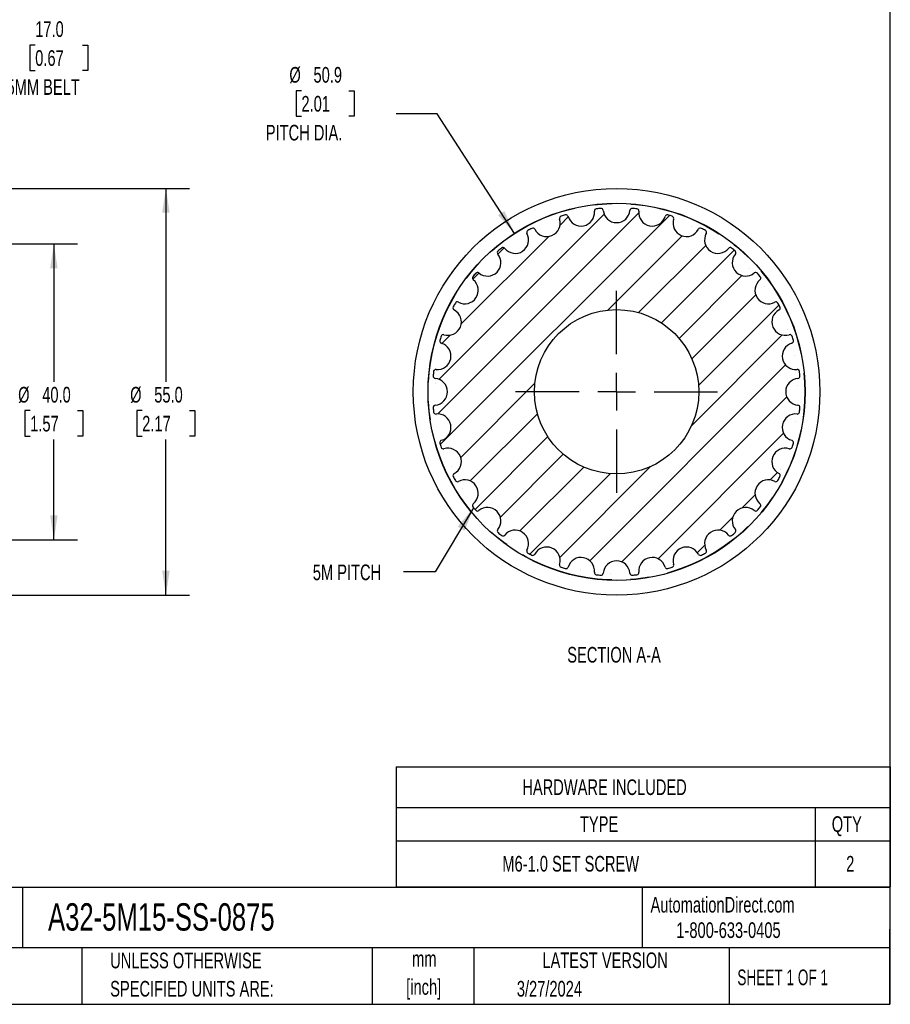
# Model space of a CAD drawing. Header units: millimetres. Extents: x 6 to 273, y 6 to 210.
# Tile 2 of 3: x 155 to 273, y 6 to 139. Entities that reach past the tile are written whole.
import ezdxf

# ---------------------------------------------------------------- set-up
doc = ezdxf.new("R2010")
doc.units = ezdxf.units.MM
doc.linetypes.add('CENTERX2', pattern=[20.32, 12.7, -2.54, 2.54, -2.54])
doc.layers.add('CENTER', color=40, linetype='CENTERX2')
doc.layers.add('HATCH', color=6, linetype='Continuous')
doc.layers.add('DIMENSIONS', color=140, linetype='Continuous', lineweight=25)
doc.layers.add('TEXT', color=140, linetype='Continuous', lineweight=25)
doc.styles.add('SLDTEXTSTYLE0', font='TXT', dxfattribs={"width": 0.7})
doc.styles.add('SLDTEXTSTYLE1', font='TXT', dxfattribs={"width": 0.65})
doc.dimstyles.new('SLDDIMSTYLE0', dxfattribs={"dimtxt": 2.158008, "dimasz": 3.302, "dimexe": 0, "dimexo": 0.0625, "dimgap": 0.539502, "dimtad": 0, "dimtih": 1, "dimtoh": 1, "dimrnd": 1e-09, "dimzin": 12, "dimdsep": 46, "dimtxsty": 'SLDTEXTSTYLE0', "dimsah": 1, "dimcen": 0, "dimadec": 0, "dimazin": 3, "dimtfac": 1, "dimtofl": 0, "dimtmove": 0, "dimatfit": 3, "dimfxl": 0, "dimfrac": 2, "dimtolj": 1, "dimtzin": 12, "dimarcsym": 0})
doc.dimstyles.new('SLDDIMSTYLE1', dxfattribs={"dimtxt": 2.158008, "dimasz": 3.302, "dimexe": 0, "dimexo": 0.0625, "dimgap": 0.539502, "dimtad": 0, "dimtih": 1, "dimtoh": 1, "dimrnd": 1e-09, "dimzin": 4, "dimdsep": 46, "dimtxsty": 'SLDTEXTSTYLE0', "dimsah": 1, "dimcen": 0.09, "dimadec": 0, "dimazin": 1, "dimtfac": 1, "dimtofl": 0, "dimtmove": 0, "dimatfit": 3, "dimfxl": 0, "dimfrac": 2, "dimtolj": 1, "dimtzin": 12, "dimarcsym": 0})
doc.dimstyles.new('SLDDIMSTYLE5', dxfattribs={"dimtxt": 0.18, "dimasz": 3.302, "dimexe": 0, "dimexo": 0.0625, "dimgap": 0, "dimtad": 0, "dimtih": 1, "dimtoh": 1, "dimdec": 0, "dimrnd": 1e-09, "dimzin": 0, "dimdsep": 46, "dimtxsty": 'Standard', "dimsah": 1, "dimcen": 0.09, "dimadec": 0, "dimazin": 0, "dimtfac": 3.302, "dimtdec": 0, "dimtofl": 0, "dimtmove": 0, "dimatfit": 3, "dimfxl": 0, "dimfrac": 2, "dimtolj": 1, "dimtzin": 0, "dimarcsym": 0})

# ---------------------------------------------------------------- blocks, each defined once
blk = doc.blocks.new('SW_TABLEANNOTATION_0')
at = {"layer": 'TEXT', "color": 0}
for p, q in [((0, 0), (0, -5.5)), ((0, 0), (56.7, 0)), ((56.7, 0), (66.85, 0)), ((66.85, 0), (66.85, -5.5)), ((0, -5.5), (0, -9.98)), ((0, -5.5), (56.7, -5.5)), ((56.7, -5.5), (56.7, -9.98)), ((56.7, -5.5), (66.85, -5.5)), ((66.85, -5.5), (66.85, -9.98)), ((0, -9.98), (0, -16.22)), ((0, -9.98), (56.7, -9.98)), ((56.7, -9.98), (56.7, -16.22)), ((56.7, -9.98), (66.85, -9.98)), ((66.85, -9.98), (66.85, -16.22)), ((0, -16.22), (56.7, -16.22)), ((56.7, -16.22), (66.85, -16.22))]:
    blk.add_line(p, q, dxfattribs=at)
at = {"layer": 'TEXT', "color": 0, "attachment_point": 1, "style": 'SLDTEXTSTYLE0'}
for s, insert, char_height in [('HARDWARE INCLUDED', (17.08, -1.69), 2.1167), ('QTY', (58.93, -6.68), 2.117), ('TYPE', (24.87, -6.68), 2.117), ('M6-1.0 SET SCREW', (14.38, -12.04), 2.1167), ('2', (60.88, -12.04), 2.12)]:
    blk.add_mtext(s, dxfattribs=dict(at, insert=insert, char_height=char_height))
blk = doc.blocks.new('_D_1')
at = {"layer": 'DIMENSIONS'}
for p, q in [((129.33, 115.26), (129.33, 137.22)), ((146.33, 115.95), (146.33, 137.22)), ((157.47, 136.07), (156.75, 136.07)), ((156.75, 136.07), (156.75, 132.64)), ((163.88, 136.07), (164.61, 136.07)), ((164.61, 136.07), (164.61, 132.64)), ((129.33, 134.05), (146.33, 134.05)), ((146.33, 134.05), (152.01, 134.05)), ((156.75, 132.64), (157.47, 132.64)), ((164.61, 132.64), (163.88, 132.64))]:
    blk.add_line(p, q, dxfattribs=at)
for points in [[(129.33, 134.05), (132.63, 133.54), (132.63, 134.56)], [(146.33, 134.05), (143.03, 134.56), (143.03, 133.54)]]:
    blk.add_solid(points, dxfattribs=at)
at = {"layer": 'DIMENSIONS', "char_height": 2.117, "attachment_point": 1, "style": 'SLDTEXTSTYLE0'}
for s, insert in [('17.0', (157.47, 139.28)), ('0.67', (157.47, 135.37)), ('15MM BELT', (152.49, 131.45))]:
    blk.add_mtext(s, dxfattribs=dict(at, insert=insert))
blk = doc.blocks.new('_D_6')
at = {"layer": 'DIMENSIONS'}
for p, q in [((150.1, 109.18), (163.17, 109.18)), ((160, 109.18), (160, 90.54)), ((156.79, 86.63), (156.07, 86.63)), ((156.07, 86.63), (156.07, 83.2)), ((163.2, 86.63), (163.93, 86.63)), ((163.93, 86.63), (163.93, 83.2)), ((156.07, 83.2), (156.79, 83.2)), ((160, 69.18), (160, 82.72)), ((163.93, 83.2), (163.2, 83.2)), ((150.1, 69.18), (163.17, 69.18))]:
    blk.add_line(p, q, dxfattribs=at)
for points in [[(160, 109.18), (159.49, 105.88), (160.5, 105.88)], [(160, 69.18), (160.5, 72.48), (159.49, 72.48)]]:
    blk.add_solid(points, dxfattribs=at)
at = {"layer": 'DIMENSIONS', "char_height": 2.117, "attachment_point": 1, "style": 'SLDTEXTSTYLE0'}
for s, insert in [('%%c', (155.16, 89.84)), ('40.0', (158.42, 89.84)), ('1.57', (156.79, 85.93))]:
    blk.add_mtext(s, dxfattribs=dict(at, insert=insert))
blk = doc.blocks.new('_D_7')
at = {"layer": 'DIMENSIONS'}
for p, q in [((149.73, 116.68), (178.32, 116.68)), ((175.15, 116.68), (175.15, 90.54)), ((171.94, 86.63), (171.22, 86.63)), ((171.22, 86.63), (171.22, 83.2)), ((178.36, 86.63), (179.08, 86.63)), ((179.08, 86.63), (179.08, 83.2)), ((171.22, 83.2), (171.94, 83.2)), ((175.15, 61.68), (175.15, 82.72)), ((179.08, 83.2), (178.36, 83.2)), ((149.73, 61.68), (178.32, 61.68))]:
    blk.add_line(p, q, dxfattribs=at)
for points in [[(175.15, 116.68), (174.64, 113.38), (175.66, 113.38)], [(175.15, 61.68), (175.66, 64.98), (174.64, 64.98)]]:
    blk.add_solid(points, dxfattribs=at)
at = {"layer": 'DIMENSIONS', "char_height": 2.117, "attachment_point": 1, "style": 'SLDTEXTSTYLE0'}
for s, insert in [('%%c', (170.31, 89.84)), ('55.0', (173.57, 89.84)), ('2.17', (171.94, 85.93))]:
    blk.add_mtext(s, dxfattribs=dict(at, insert=insert))
blk = doc.blocks.new('_D_10')
at = {"layer": 'DIMENSIONS'}
for p, q in [((193.48, 129.89), (192.75, 129.89)), ((192.75, 129.89), (192.75, 126.46)), ((199.89, 129.89), (200.62, 129.89)), ((200.62, 129.89), (200.62, 126.46)), ((211.85, 126.76), (206.29, 126.76)), ((222.3, 110.57), (211.85, 126.76)), ((192.75, 126.46), (193.48, 126.46)), ((200.62, 126.46), (199.89, 126.46))]:
    blk.add_line(p, q, dxfattribs=at)
blk.add_solid([(222.3, 110.57), (220.93, 113.62), (220.08, 113.07)], dxfattribs=at)
at = {"layer": 'DIMENSIONS', "char_height": 2.117, "attachment_point": 1, "style": 'SLDTEXTSTYLE0'}
for s, insert in [('%%c', (191.85, 133.1)), ('50.9', (195.11, 133.1)), ('2.01', (193.48, 129.19)), ('PITCH DIA.', (188.66, 125.28))]:
    blk.add_mtext(s, dxfattribs=dict(at, insert=insert))
blk = doc.blocks.new('SW_CENTERMARKSYMBOL_2')
at = {"layer": 'CENTER', "color": 0}
for p, q in [((0, 5.08), (0, 13.6525)), ((0, 0), (0, 2.54)), ((-5.08, 0), (-13.6525, 0)), ((0, 0), (-2.54, 0)), ((0, 0), (0, -2.54)), ((0, 0), (2.54, 0)), ((5.08, 0), (13.6525, 0)), ((0, -5.08), (0, -13.6525))]:
    blk.add_line(p, q, dxfattribs=at)

msp = doc.modelspace()

# ---------------------------------------------------------------- hatches: boundary and pattern name
at = {"layer": 'HATCH'}
h = msp.add_hatch(dxfattribs=at)
h.set_pattern_fill('ANSI31', color=256, style=0)
edge = h.paths.add_edge_path(flags=0)
edge.add_arc((236.108, 89.182), 24.895, 83.67471, 85.07529)
edge.add_arc((238.219, 113.686), 0.3, 85.07529, 174.83651)
edge.add_arc((236.108, 113.877), 1.82, 185.16349, 354.83651, ccw=False)
edge.add_arc((233.996, 113.686), 0.3, 5.16349, 94.92471)
edge.add_arc((236.108, 89.182), 24.895, 94.92471, 96.32529)
edge.add_arc((233.398, 113.627), 0.3, 96.32529, 186.08651)
edge.add_arc((231.29, 113.402), 1.82, -163.58651, 6.08651, ccw=False)
edge.add_arc((229.256, 112.803), 0.3, 16.41349, 106.17471)
edge.add_arc((236.108, 89.182), 24.895, 106.17471, 107.57529)
edge.add_arc((228.681, 112.629), 0.3, 107.57529, 197.33651)
edge.add_arc((226.657, 111.997), 1.82, -152.33651, 17.33651, ccw=False)
edge.add_arc((224.78, 111.013), 0.3, 27.66349, 117.42471)
edge.add_arc((236.108, 89.182), 24.895, 117.42471, 118.82529)
edge.add_arc((224.249, 110.729), 0.3, 118.82529, 208.58651)
edge.add_arc((222.388, 109.715), 1.82, -141.08651, 28.58651, ccw=False)
edge.add_arc((220.738, 108.383), 0.3, 38.91349, 128.67471)
edge.add_arc((236.108, 89.182), 24.895, 128.67471, 130.07529)
edge.add_arc((220.274, 108.002), 0.3, 130.07529, 219.83651)
edge.add_arc((218.646, 106.644), 1.82, -129.83651, 39.83651, ccw=False)
edge.add_arc((217.288, 105.016), 0.3, 50.16349, 139.92471)
edge.add_arc((236.108, 89.182), 24.895, 139.92471, 141.32529)
edge.add_arc((216.906, 104.551), 0.3, 141.32529, 231.08651)
edge.add_arc((215.575, 102.902), 1.82, -118.58651, 51.08651, ccw=False)
edge.add_arc((214.56, 101.04), 0.3, 61.41349, 151.17471)
edge.add_arc((236.108, 89.182), 24.895, 151.17471, 152.57529)
edge.add_arc((214.277, 100.51), 0.3, 152.57529, 242.33651)
edge.add_arc((213.293, 98.632), 1.82, -107.33651, 62.33651, ccw=False)
edge.add_arc((212.661, 96.608), 0.3, 72.66349, 162.42471)
edge.add_arc((236.108, 89.182), 24.895, 162.42471, 163.82529)
edge.add_arc((212.486, 96.033), 0.3, 163.82529, 253.58651)
edge.add_arc((211.887, 94), 1.82, -96.08651, 73.58651, ccw=False)
edge.add_arc((211.662, 91.891), 0.3, 83.91349, 173.67471)
edge.add_arc((236.108, 89.182), 24.895, 173.67471, 175.07529)
edge.add_arc((211.604, 91.293), 0.3, 175.07529, 264.83651)
edge.add_arc((211.413, 89.182), 1.82, -84.83651, 84.83651, ccw=False)
edge.add_arc((211.604, 87.07), 0.3, 95.16349, 184.92471)
edge.add_arc((236.108, 89.182), 24.895, 184.92471, 186.32529)
edge.add_arc((211.662, 86.472), 0.3, 186.32529, 276.08651)
edge.add_arc((211.887, 84.364), 1.82, -73.58651, 96.08651, ccw=False)
edge.add_arc((212.486, 82.33), 0.3, 106.41349, 196.17471)
edge.add_arc((236.108, 89.182), 24.895, 196.17471, 197.57529)
edge.add_arc((212.661, 81.755), 0.3, 197.57529, 287.33651)
edge.add_arc((213.293, 79.731), 1.82, -62.33651, 107.33651, ccw=False)
edge.add_arc((214.277, 77.854), 0.3, 117.66349, 207.42471)
edge.add_arc((236.108, 89.182), 24.895, 207.42471, 208.82529)
edge.add_arc((214.56, 77.324), 0.3, 208.82529, 298.58651)
edge.add_arc((215.575, 75.462), 1.82, -51.08651, 118.58651, ccw=False)
edge.add_arc((216.906, 73.812), 0.3, 128.91349, 218.67471)
edge.add_arc((236.108, 89.182), 24.895, 218.67471, 220.07529)
edge.add_arc((217.288, 73.348), 0.3, 220.07529, 309.83651)
edge.add_arc((218.646, 71.72), 1.82, -39.83651, 129.83651, ccw=False)
edge.add_arc((220.274, 70.362), 0.3, 140.16349, 229.92471)
edge.add_arc((236.108, 89.182), 24.895, 229.92471, 231.32529)
edge.add_arc((220.738, 69.98), 0.3, 231.32529, 321.08651)
edge.add_arc((222.388, 68.649), 1.82, -28.58651, 141.08651, ccw=False)
edge.add_arc((224.249, 67.634), 0.3, 151.41349, 241.17471)
edge.add_arc((236.108, 89.182), 24.895, 241.17471, 242.57529)
edge.add_arc((224.78, 67.351), 0.3, 242.57529, 332.33651)
edge.add_arc((226.657, 66.367), 1.82, -17.33651, 152.33651, ccw=False)
edge.add_arc((228.681, 65.735), 0.3, 162.66349, 252.42471)
edge.add_arc((236.108, 89.182), 24.895, 252.42471, 253.82529)
edge.add_arc((229.256, 65.56), 0.3, 253.82529, 343.58651)
edge.add_arc((231.29, 64.961), 1.82, -6.08651, 163.58651, ccw=False)
edge.add_arc((233.398, 64.736), 0.3, 173.91349, 263.67471)
edge.add_arc((236.108, 89.182), 24.895, 263.67471, 265.07529)
edge.add_arc((233.996, 64.678), 0.3, 265.07529, 354.83651)
edge.add_arc((236.108, 64.487), 1.82, 5.16349, 174.83651, ccw=False)
edge.add_arc((238.219, 64.678), 0.3, 185.16349, 274.92471)
edge.add_arc((236.108, 89.182), 24.895, 274.92471, 276.32529)
edge.add_arc((238.817, 64.736), 0.3, 276.32529, 366.08651)
edge.add_arc((240.925, 64.961), 1.82, 16.41349, 186.08651, ccw=False)
edge.add_arc((242.959, 65.56), 0.3, 196.41349, 286.17471)
edge.add_arc((236.108, 89.182), 24.895, 286.17471, 287.57529)
edge.add_arc((243.534, 65.735), 0.3, 287.57529, 377.33651)
edge.add_arc((245.558, 66.367), 1.82, 27.66349, 197.33651, ccw=False)
edge.add_arc((247.436, 67.351), 0.3, 207.66349, 297.42471)
edge.add_arc((236.108, 89.182), 24.895, 297.42471, 298.82529)
edge.add_arc((247.966, 67.634), 0.3, 298.82529, 388.58651)
edge.add_arc((249.828, 68.649), 1.82, 38.91349, 208.58651, ccw=False)
edge.add_arc((251.477, 69.98), 0.3, 218.91349, 308.67471)
edge.add_arc((236.108, 89.182), 24.895, 308.67471, 310.07529)
edge.add_arc((251.942, 70.362), 0.3, 310.07529, 399.83651)
edge.add_arc((253.57, 71.72), 1.82, 50.16349, 219.83651, ccw=False)
edge.add_arc((254.928, 73.348), 0.3, 230.16349, 319.92471)
edge.add_arc((236.108, 89.182), 24.895, 319.92471, 321.32529)
edge.add_arc((255.309, 73.812), 0.3, 321.32529, 411.08651)
edge.add_arc((256.641, 75.462), 1.82, 61.41349, 231.08651, ccw=False)
edge.add_arc((257.655, 77.324), 0.3, 241.41349, 331.17471)
edge.add_arc((236.108, 89.182), 24.895, 331.17471, 332.57529)
edge.add_arc((257.939, 77.854), 0.3, 332.57529, 422.33651)
edge.add_arc((258.923, 79.731), 1.82, 72.66349, 242.33651, ccw=False)
edge.add_arc((259.555, 81.755), 0.3, 252.66349, 342.42471)
edge.add_arc((236.108, 89.182), 24.895, 342.42471, 343.82529)
edge.add_arc((259.729, 82.33), 0.3, 343.82529, 433.58651)
edge.add_arc((260.328, 84.364), 1.82, 83.91349, 253.58651, ccw=False)
edge.add_arc((260.553, 86.472), 0.3, 263.91349, 353.67471)
edge.add_arc((236.108, 89.182), 24.895, 353.67471, 355.07529)
edge.add_arc((260.612, 87.07), 0.3, 355.07529, 444.83651)
edge.add_arc((260.803, 89.182), 1.82, 95.16349, 264.83651, ccw=False)
edge.add_arc((260.612, 91.293), 0.3, 275.16349, 364.92471)
edge.add_arc((236.108, 89.182), 24.895, 4.92471, 6.32529)
edge.add_arc((260.553, 91.891), 0.3, 6.32529, 96.08651)
edge.add_arc((260.328, 94), 1.82, 106.41349, 276.08651, ccw=False)
edge.add_arc((259.729, 96.033), 0.3, 286.41349, 376.17471)
edge.add_arc((236.108, 89.182), 24.895, 16.17471, 17.57529)
edge.add_arc((259.555, 96.608), 0.3, 17.57529, 107.33651)
edge.add_arc((258.923, 98.632), 1.82, 117.66349, 287.33651, ccw=False)
edge.add_arc((257.939, 100.51), 0.3, 297.66349, 387.42471)
edge.add_arc((236.108, 89.182), 24.895, 27.42471, 28.82529)
edge.add_arc((257.655, 101.04), 0.3, 28.82529, 118.58651)
edge.add_arc((256.641, 102.902), 1.82, 128.91349, 298.58651, ccw=False)
edge.add_arc((255.309, 104.551), 0.3, 308.91349, 398.67471)
edge.add_arc((236.108, 89.182), 24.895, 38.67471, 40.07529)
edge.add_arc((254.928, 105.016), 0.3, 40.07529, 129.83651)
edge.add_arc((253.57, 106.644), 1.82, 140.16349, 309.83651, ccw=False)
edge.add_arc((251.942, 108.002), 0.3, 320.16349, 409.92471)
edge.add_arc((236.108, 89.182), 24.895, 49.92471, 51.32529)
edge.add_arc((251.477, 108.383), 0.3, 51.32529, 141.08651)
edge.add_arc((249.828, 109.715), 1.82, 151.41349, 321.08651, ccw=False)
edge.add_arc((247.966, 110.729), 0.3, 331.41349, 421.17471)
edge.add_arc((236.108, 89.182), 24.895, 61.17471, 62.57529)
edge.add_arc((247.436, 111.013), 0.3, 62.57529, 152.33651)
edge.add_arc((245.558, 111.997), 1.82, 162.66349, 332.33651, ccw=False)
edge.add_arc((243.534, 112.629), 0.3, 342.66349, 432.42471)
edge.add_arc((236.108, 89.182), 24.895, 72.42471, 73.82529)
edge.add_arc((242.959, 112.803), 0.3, 73.82529, 163.58651)
edge.add_arc((240.925, 113.402), 1.82, 173.91349, 343.58651, ccw=False)
edge.add_arc((238.817, 113.627), 0.3, 353.91349, 443.67471)
edge = h.paths.add_edge_path(flags=0)
edge.add_arc((236.108, 89.182), 11.113, 0, 360)

# ---------------------------------------------------------------- linework, layer by layer
for radius in [27.5, 25.5, 11.113]:
    msp.add_circle((236.108, 89.182), radius)
for centre, radius, start, end in [((231.29, 113.402), 1.82, 196.41349, 6.08651), ((233.398, 113.627), 0.3, 96.32529, 186.08651), ((236.108, 89.182), 24.895, 94.92471, 96.32529), ((233.996, 113.686), 0.3, 5.16349, 94.92471), ((236.108, 113.877), 1.82, 185.16349, 354.83651), ((238.219, 113.686), 0.3, 85.07529, 174.83651), ((236.108, 89.182), 24.895, 83.67471, 85.07529), ((238.817, 113.627), 0.3, 353.91349, 83.67471), ((240.925, 113.402), 1.82, 173.91349, 343.58651), ((226.657, 111.997), 1.82, 207.66349, 17.33651), ((228.681, 112.629), 0.3, 107.57529, 197.33651), ((236.108, 89.182), 24.895, 106.17471, 107.57529), ((229.256, 112.803), 0.3, 16.41349, 106.17471), ((242.959, 112.803), 0.3, 73.82529, 163.58651), ((236.108, 89.182), 24.895, 72.42471, 73.82529), ((243.534, 112.629), 0.3, 342.66349, 72.42471), ((245.558, 111.997), 1.82, 162.66349, 332.33651), ((222.388, 109.715), 1.82, 218.91349, 28.58651), ((224.249, 110.729), 0.3, 118.82529, 208.58651), ((236.108, 89.182), 24.895, 117.42471, 118.82529), ((224.78, 111.013), 0.3, 27.66349, 117.42471), ((247.436, 111.013), 0.3, 62.57529, 152.33651), ((236.108, 89.182), 24.895, 61.17471, 62.57529), ((249.828, 109.715), 1.82, 151.41349, 321.08651), ((247.966, 110.729), 0.3, 331.41349, 61.17471), ((220.274, 108.002), 0.3, 130.07529, 219.83651), ((236.108, 89.182), 24.895, 128.67471, 130.07529), ((220.738, 108.383), 0.3, 38.91349, 128.67471), ((251.477, 108.383), 0.3, 51.32529, 141.08651), ((236.108, 89.182), 24.895, 49.92471, 51.32529), ((251.942, 108.002), 0.3, 320.16349, 49.92471), ((218.646, 106.644), 1.82, 230.16349, 39.83651), ((253.57, 106.644), 1.82, 140.16349, 309.83651), ((236.108, 89.182), 24.895, 139.92471, 141.32529), ((217.288, 105.016), 0.3, 50.16349, 139.92471), ((254.928, 105.016), 0.3, 40.07529, 129.83651), ((236.108, 89.182), 24.895, 38.67471, 40.07529), ((215.575, 102.902), 1.82, 241.41349, 51.08651), ((216.906, 104.551), 0.3, 141.32529, 231.08651), ((256.641, 102.902), 1.82, 128.91349, 298.58651), ((255.309, 104.551), 0.3, 308.91349, 38.67471), ((214.56, 101.04), 0.3, 61.41349, 151.17471), ((257.655, 101.04), 0.3, 28.82529, 118.58651), ((213.293, 98.632), 1.82, 252.66349, 62.33651), ((214.277, 100.51), 0.3, 152.57529, 242.33651), ((236.108, 89.182), 24.895, 151.17471, 152.57529), ((258.923, 98.632), 1.82, 117.66349, 287.33651), ((236.108, 89.182), 24.895, 27.42471, 28.82529), ((257.939, 100.51), 0.3, 297.66349, 27.42471), ((212.486, 96.033), 0.3, 163.82529, 253.58651), ((236.108, 89.182), 24.895, 162.42471, 163.82529), ((212.661, 96.608), 0.3, 72.66349, 162.42471), ((259.555, 96.608), 0.3, 17.57529, 107.33651), ((259.729, 96.033), 0.3, 286.41349, 16.17471), ((236.108, 89.182), 24.895, 16.17471, 17.57529), ((211.887, 94), 1.82, 263.91349, 73.58651), ((260.328, 94), 1.82, 106.41349, 276.08651), ((236.108, 89.182), 24.895, 173.67471, 175.07529), ((211.662, 91.891), 0.3, 83.91349, 173.67471), ((260.553, 91.891), 0.3, 6.32529, 96.08651), ((236.108, 89.182), 24.895, 4.92471, 6.32529), ((211.604, 91.293), 0.3, 175.07529, 264.83651), ((211.413, 89.182), 1.82, 275.16349, 84.83651), ((260.803, 89.182), 1.82, 95.16349, 264.83651), ((260.612, 91.293), 0.3, 275.16349, 4.92471), ((211.604, 87.07), 0.3, 95.16349, 184.92471), ((236.108, 89.182), 24.895, 184.92471, 186.32529), ((260.612, 87.07), 0.3, 355.07529, 84.83651), ((236.108, 89.182), 24.895, 353.67471, 355.07529), ((211.662, 86.472), 0.3, 186.32529, 276.08651), ((211.887, 84.364), 1.82, 286.41349, 96.08651), ((260.328, 84.364), 1.82, 83.91349, 253.58651), ((260.553, 86.472), 0.3, 263.91349, 353.67471), ((212.486, 82.33), 0.3, 106.41349, 196.17471), ((259.729, 82.33), 0.3, 343.82529, 73.58651), ((236.108, 89.182), 24.895, 196.17471, 197.57529), ((212.661, 81.755), 0.3, 197.57529, 287.33651), ((213.293, 79.731), 1.82, 297.66349, 107.33651), ((258.923, 79.731), 1.82, 72.66349, 242.33651), ((259.555, 81.755), 0.3, 252.66349, 342.42471), ((236.108, 89.182), 24.895, 342.42471, 343.82529), ((214.277, 77.854), 0.3, 117.66349, 207.42471), ((236.108, 89.182), 24.895, 207.42471, 208.82529), ((215.575, 75.462), 1.82, 308.91349, 118.58651), ((256.641, 75.462), 1.82, 61.41349, 231.08651), ((236.108, 89.182), 24.895, 331.17471, 332.57529), ((257.939, 77.854), 0.3, 332.57529, 62.33651), ((214.56, 77.324), 0.3, 208.82529, 298.58651), ((257.655, 77.324), 0.3, 241.41349, 331.17471), ((216.906, 73.812), 0.3, 128.91349, 218.67471), ((236.108, 89.182), 24.895, 218.67471, 220.07529), ((218.646, 71.72), 1.82, 320.16349, 129.83651), ((253.57, 71.72), 1.82, 50.16349, 219.83651), ((236.108, 89.182), 24.895, 319.92471, 321.32529), ((255.309, 73.812), 0.3, 321.32529, 51.08651), ((217.288, 73.348), 0.3, 220.07529, 309.83651), ((254.928, 73.348), 0.3, 230.16349, 319.92471), ((220.274, 70.362), 0.3, 140.16349, 229.92471), ((236.108, 89.182), 24.895, 229.92471, 231.32529), ((220.738, 69.98), 0.3, 231.32529, 321.08651), ((222.388, 68.649), 1.82, 331.41349, 141.08651), ((249.828, 68.649), 1.82, 38.91349, 208.58651), ((251.477, 69.98), 0.3, 218.91349, 308.67471), ((236.108, 89.182), 24.895, 308.67471, 310.07529), ((251.942, 70.362), 0.3, 310.07529, 39.83651), ((226.657, 66.367), 1.82, 342.66349, 152.33651), ((245.558, 66.367), 1.82, 27.66349, 197.33651), ((224.249, 67.634), 0.3, 151.41349, 241.17471), ((236.108, 89.182), 24.895, 241.17471, 242.57529), ((224.78, 67.351), 0.3, 242.57529, 332.33651), ((231.29, 64.961), 1.82, 353.91349, 163.58651), ((240.925, 64.961), 1.82, 16.41349, 186.08651), ((247.436, 67.351), 0.3, 207.66349, 297.42471), ((236.108, 89.182), 24.895, 297.42471, 298.82529), ((247.966, 67.634), 0.3, 298.82529, 28.58651), ((228.681, 65.735), 0.3, 162.66349, 252.42471), ((236.108, 89.182), 24.895, 252.42471, 253.82529), ((229.256, 65.56), 0.3, 253.82529, 343.58651), ((236.108, 64.487), 1.82, 5.16349, 174.83651), ((242.959, 65.56), 0.3, 196.41349, 286.17471), ((236.108, 89.182), 24.895, 286.17471, 287.57529), ((243.534, 65.735), 0.3, 287.57529, 17.33651), ((233.398, 64.736), 0.3, 173.91349, 263.67471), ((236.108, 89.182), 24.895, 263.67471, 265.07529), ((233.996, 64.678), 0.3, 265.07529, 354.83651), ((238.219, 64.678), 0.3, 185.16349, 274.92471), ((236.108, 89.182), 24.895, 274.92471, 276.32529), ((238.817, 64.736), 0.3, 276.32529, 6.08651)]:
    msp.add_arc(centre, radius, start, end)
at = {"layer": 'CENTER', "linetype": 'CENTERX2'}
msp.add_circle((236.108, 89.182), 25.463, dxfattribs=at)
at = {"layer": 'TEXT'}
for p, q in [((273.05, 209.55), (273.05, 6.35)), ((273.05, 22.126), (6.35, 22.126)), ((155.759, 22.126), (155.759, 13.97)), ((239.575, 22.126), (239.575, 13.97)), ((273.05, 6.35), (273.05, 16.51)), ((273.05, 13.97), (6.35, 13.97)), ((163.78, 13.97), (163.78, 6.35)), ((203.024, 13.97), (203.024, 6.35)), ((216.812, 13.97), (216.812, 6.35)), ((251.349, 13.97), (251.349, 6.35)), ((6.35, 6.35), (273.05, 6.35))]:
    msp.add_line(p, q, dxfattribs=at)

# ---------------------------------------------------------------- block references
at = {"layer": 'CENTER'}
msp.add_blockref('SW_CENTERMARKSYMBOL_2', (236.108, 89.182), dxfattribs=at)
at = {"layer": 'TEXT'}
msp.add_blockref('SW_TABLEANNOTATION_0', (206.278, 38.458), dxfattribs=at)

# ---------------------------------------------------------------- texts
for s, insert, char_height, attachment_point, style in [('5M PITCH', (199.641, 65.823), 2.1167, 2, 'SLDTEXTSTYLE0'), ('SECTION A-A', (235.761, 54.677), 2.11667, 2, 'SLDTEXTSTYLE0'), ('A32-5M15-SS-0875', (159.208, 20.019), 3.70417, 1, 'SLDTEXTSTYLE0'), ('AutomationDirect.com', (240.695, 20.877), 2.11667, 1, 'SLDTEXTSTYLE0'), ('1-800-633-0405', (244.192, 17.437), 2.11667, 1, 'SLDTEXTSTYLE0'), ('UNLESS OTHERWISE', (167.608, 13.334), 2.11667, 1, 'SLDTEXTSTYLE0'), ('LATEST VERSION', (234.552, 13.364), 2.11667, 2, 'SLDTEXTSTYLE0'), ('mm', (210.099, 13.574), 2.1167, 2, 'SLDTEXTSTYLE0'), ('SHEET 1 OF 1', (252.441, 11.051), 2.11667, 1, 'SLDTEXTSTYLE1'), ('SPECIFIED UNITS ARE:', (167.608, 9.512), 2.11667, 1, 'SLDTEXTSTYLE0'), ('[inch]', (210.015, 9.752), 2.1167, 2, 'SLDTEXTSTYLE0'), ('3/27/2024', (222.613, 9.513), 2.1167, 1, 'SLDTEXTSTYLE0')]:
    msp.add_mtext(s, dxfattribs=dict(at, insert=insert, char_height=char_height, attachment_point=attachment_point, style=style))

# ---------------------------------------------------------------- dimensions: what is measured, and where the dimension line sits
at = {"layer": 'DIMENSIONS'}
dim = msp.add_linear_dim(base=(146.329, 134.048), p1=(129.329, 113.986), p2=(146.329, 114.682), text='<>\\P15MM BELT', dimstyle='SLDDIMSTYLE1', dxfattribs=at)
dim.commit()
dim.dimension.update_dxf_attribs({"geometry": '_D_1', "text_midpoint": (160.677, 134.048), "dimtype": 160})
dim = msp.add_diameter_dim_2p(p1=(249.919, 67.789), p2=(222.297, 110.574), text='<>\\PPITCH DIA.', dimstyle='SLDDIMSTYLE0', dxfattribs=at)
dim.commit()
dim.dimension.update_dxf_attribs({"geometry": '_D_10', "text_midpoint": (196.684, 127.874), "dimtype": 163})
for base, p1, p2, picture, middle in [((175.149, 61.682), (148.465, 116.682), (148.465, 61.682), '_D_7', (175.149, 86.63)), ((159.996, 69.182), (148.829, 109.182), (148.829, 69.182), '_D_6', (159.996, 86.63))]:
    dim = msp.add_linear_dim(base=base, p1=p1, p2=p2, angle=90, text='%%c<>', dimstyle='SLDDIMSTYLE1', dxfattribs=at)
    dim.commit()
    dim.dimension.update_dxf_attribs({"geometry": picture, "text_midpoint": middle, "dimtype": 160})

# ---------------------------------------------------------------- leaders
at = {"layer": 'TEXT'}
msp.add_leader([(216.771, 73.502), (211.572, 64.814), (207.28, 64.814)], dimstyle='SLDDIMSTYLE5', dxfattribs=at)

doc.saveas('drawing.dxf')
